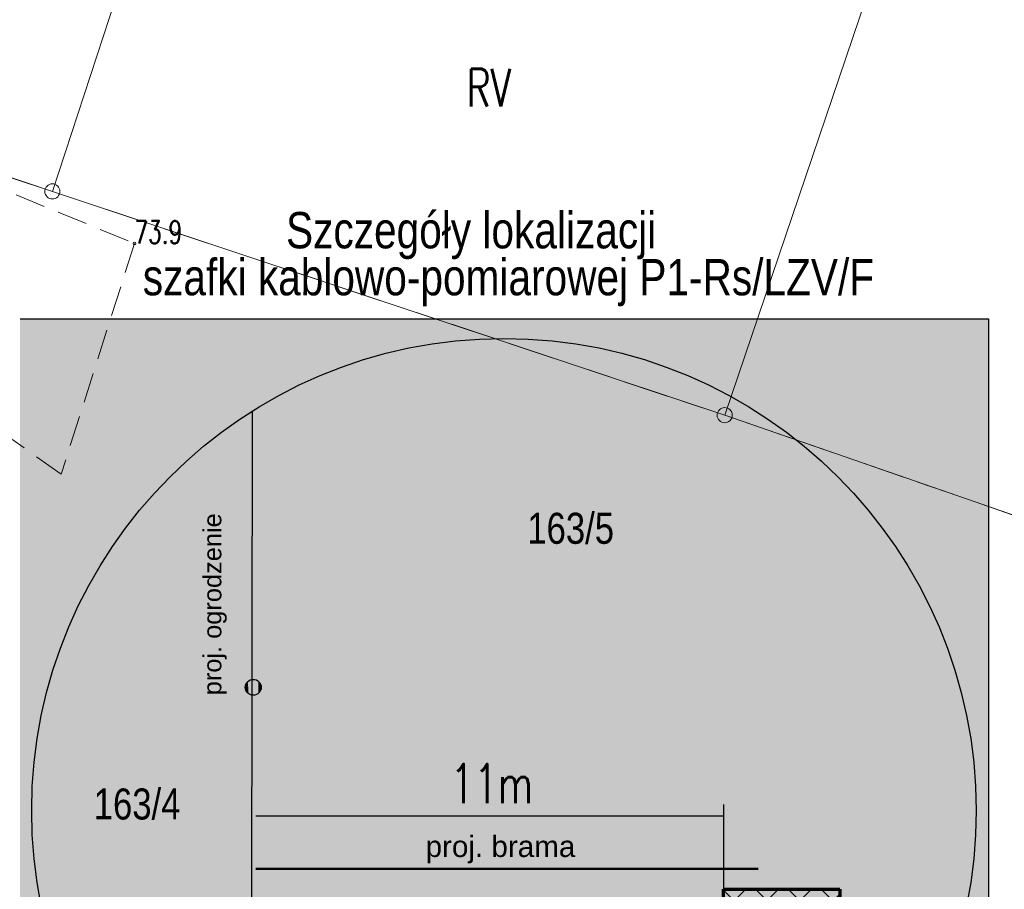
# Model space of a CAD drawing. Header units: metres. Extents: x 6578771 to 6579176, y 5823446 to 5823990.
# Tile 8 of 13: x 6579009 to 6579041, y 5823810 to 5823839. Entities that reach past the tile are written whole.
import ezdxf
from ezdxf.enums import TextEntityAlignment as Align

# ---------------------------------------------------------------- set-up
doc = ezdxf.new("R2010")
doc.units = ezdxf.units.M
doc.header["$MEASUREMENT"] = 0
for name, pattern in [('1_OTZK', [1.5, 1, -0.5]), ('AUSGEZOGEN', [0]), ('GDE', [0]), ('GUK', [2, 1.5, -0.5])]:
    doc.linetypes.add(name, pattern=pattern)
doc.layers.get('0').update_dxf_attribs({"color": 250, "linetype": 'CONTINUOUS', "lineweight": 100})
doc.layers.add('0_Tło', color=7, linetype='CONTINUOUS', true_color=0xffffff)
doc.layers.add('0_Tło_opis_szczeg', color=7, linetype='CONTINUOUS', true_color=0xffffff)
for name, color, linetype, lineweight in [('Dzialki', 7, 'GDE', 18), ('EUZOU_T_0_a', 3, 'CONTINUOUS', 25), ('Kontury', 3, 'GUK', 18), ('Numery_konturow', 3, 'CONTINUOUS', 13), ('OTR_T_1', 7, 'CONTINUOUS', 18), ('OTZ_L_1', 7, '1_OTZK', 18), ('Punkty', 7, 'CONTINUOUS', 18)]:
    doc.layers.add(name, color=color, linetype=linetype, lineweight=lineweight)
doc.layers.add('OBI opis_szczeg', color=10, linetype='CONTINUOUS')
doc.styles.add('Arial', font='arial.ttf')
doc.styles.add('Arial CE', font='arial.ttf')
doc.styles.get("Standard").update_dxf_attribs({"font": 'Simplex.SHX', "width": 0.75})
picture_1 = doc.add_image_def('image3.png', size_in_pixel=(3508, 4963))

# ---------------------------------------------------------------- blocks, each defined once
blk = doc.blocks.new('GRT')
at = {"linetype": 'Continuous'}
blk.add_circle((0, 0), 0.25, dxfattribs=at)
blk = doc.blocks.new('2_OTRN')
at = {"linetype": 'Continuous'}
blk.add_circle((0, 0), 0.045, dxfattribs=at)

msp = doc.modelspace()

# ---------------------------------------------------------------- hatches: boundary and pattern name
at = {"layer": '0_Tło_opis_szczeg'}
msp.add_hatch(color=256, dxfattribs=at).paths.add_polyline_path([(6579008.833, 5823795.954), (6579040.806, 5823795.954), (6579040.806, 5823795.954), (6579040.806, 5823828.825), (6579040.806, 5823828.825), (6579008.833, 5823828.825), (6579008.833, 5823828.825)])
at = {"layer": 'OBI opis_szczeg', "linetype": 'AUSGEZOGEN', "lineweight": 25}
h = msp.add_hatch(dxfattribs=at)
h.set_pattern_fill('MegaCAD_TYP1', color=144, scale=0.256, style=0)
h.set_pattern_definition([(45, (6578977.018, 5823771.5815), (-0.543058, 0.543058), [])])
h.paths.add_polyline_path([(6579035.898, 5823808.701), (6579035.898, 5823809.981), (6579032.058, 5823809.981), (6579032.058, 5823808.701)], flags=0)
h = msp.add_hatch(dxfattribs=at)
h.set_pattern_fill('MegaCAD_TYP1', color=144, scale=0.256, style=0)
h.set_pattern_definition([(45, (6578977.018, 5823771.5815), (-0.543058, 0.543058), [])])
h.paths.add_polyline_path([(6579035.898, 5823808.701), (6579035.898, 5823809.981), (6579032.058, 5823809.981), (6579032.058, 5823808.701)], flags=0)
h = msp.add_hatch(dxfattribs=at)
h.set_pattern_fill('MegaCAD_TYP1', color=144, scale=0.256, angle=-90, style=0)
h.set_pattern_definition([(-45, (6578977.018, 5823771.5815), (0.543058, 0.543058), [])])
h.paths.add_polyline_path([(6579032.058, 5823809.981), (6579032.058, 5823808.701), (6579035.898, 5823808.701), (6579035.898, 5823809.981)], flags=0)

# ---------------------------------------------------------------- linework, layer by layer
at = {"layer": '0_Tło'}
msp.add_lwpolyline([(6579008.833, 5823828.825), (6579040.806, 5823828.825), (6579040.806, 5823795.954), (6579008.833, 5823795.954)], dxfattribs=at)
at = {"layer": 'Dzialki'}
for p, q in [((6579061.42, 5823989.71), (6579009.9, 5823833.03)), ((6579032.1, 5823825.64), (6579085.42, 5823983.03)), ((6579009.9, 5823833.03), (6578993.93, 5823838.35)), ((6579009.9, 5823833.03), (6579032.1, 5823825.64)), ((6579070.13, 5823812.46), (6579032.1, 5823825.64))]:
    msp.add_line(p, q, dxfattribs=at)
at = {"layer": 'Kontury'}
for p, q in [((6579009.9, 5823833.03), (6578993.93, 5823838.35)), ((6579032.1, 5823825.64), (6579009.9, 5823833.03)), ((6579070.13, 5823812.46), (6579032.1, 5823825.64))]:
    msp.add_line(p, q, dxfattribs=at)
at = {"layer": 'OBI opis_szczeg', "color": 250}
msp.add_line((6579016.491, 5823808.763, 0.225), (6579016.512, 5823825.784, 0.225), dxfattribs=at)
at = {"layer": 'OBI opis_szczeg', "color": 253}
msp.add_line((6579032.058, 5823812.777), (6579032.058, 5823809.981), dxfattribs=at)
at = {"layer": 'OBI opis_szczeg'}
msp.add_line((6579032.058, 5823812.401), (6579016.616, 5823812.401), dxfattribs=at)
at = {"layer": 'OBI opis_szczeg', "color": 250, "lineweight": 50}
msp.add_line((6579016.62, 5823810.662), (6579033.207, 5823810.662), dxfattribs=at)
at = {"layer": 'OBI opis_szczeg', "color": 144, "linetype": 'AUSGEZOGEN', "lineweight": 70, "true_color": 0x007299}
for p, q in [((6579032.058, 5823808.701), (6579032.058, 5823809.981)), ((6579032.058, 5823809.981), (6579035.898, 5823809.981)), ((6579035.898, 5823809.981), (6579035.898, 5823808.701))]:
    msp.add_line(p, q, dxfattribs=at)
at = {"layer": 'OBI opis_szczeg', "color": 250}
for centre, radius in [((6579024.81, 5823812.583), 15.592), ((6579016.533, 5823816.652, 0.225), 0.263)]:
    msp.add_circle(centre, radius, dxfattribs=at)
at = {"layer": 'OBI opis_szczeg', "color": 250, "lineweight": 0}
for points in [[(6579016.45, 5823816.403, 0.225), (6579016.439, 5823816.898, 0.225), (6579016.45, 5823816.901, 0.225)], [(6579016.46, 5823816.4, 0.225), (6579016.45, 5823816.901, 0.225), (6579016.46, 5823816.905, 0.225)], [(6579016.45, 5823816.403, 0.225), (6579016.45, 5823816.901, 0.225), (6579016.46, 5823816.4, 0.225)], [(6579016.471, 5823816.397, 0.225), (6579016.46, 5823816.905, 0.225), (6579016.471, 5823816.908, 0.225)], [(6579016.46, 5823816.4, 0.225), (6579016.46, 5823816.905, 0.225), (6579016.471, 5823816.397, 0.225)], [(6579016.482, 5823816.394, 0.225), (6579016.471, 5823816.908, 0.225), (6579016.482, 5823816.91, 0.225)], [(6579016.471, 5823816.397, 0.225), (6579016.471, 5823816.908, 0.225), (6579016.482, 5823816.394, 0.225)], [(6579016.493, 5823816.392, 0.225), (6579016.482, 5823816.91, 0.225), (6579016.493, 5823816.912, 0.225)], [(6579016.482, 5823816.394, 0.225), (6579016.482, 5823816.91, 0.225), (6579016.493, 5823816.392, 0.225)], [(6579016.505, 5823816.391, 0.225), (6579016.493, 5823816.912, 0.225), (6579016.505, 5823816.913, 0.225)], [(6579016.493, 5823816.392, 0.225), (6579016.493, 5823816.912, 0.225), (6579016.505, 5823816.391, 0.225)], [(6579016.516, 5823816.39, 0.225), (6579016.505, 5823816.913, 0.225), (6579016.516, 5823816.914, 0.225)], [(6579016.505, 5823816.391, 0.225), (6579016.505, 5823816.913, 0.225), (6579016.516, 5823816.39, 0.225)], [(6579016.527, 5823816.389, 0.225), (6579016.516, 5823816.914, 0.225), (6579016.527, 5823816.915, 0.225)], [(6579016.516, 5823816.39, 0.225), (6579016.516, 5823816.914, 0.225), (6579016.527, 5823816.389, 0.225)], [(6579016.527, 5823816.389, 0.225), (6579016.527, 5823816.915, 0.225), (6579016.539, 5823816.389, 0.225)], [(6579016.539, 5823816.389, 0.225), (6579016.527, 5823816.915, 0.225), (6579016.539, 5823816.915, 0.225)], [(6579016.539, 5823816.389, 0.225), (6579016.539, 5823816.915, 0.225), (6579016.55, 5823816.39, 0.225)], [(6579016.55, 5823816.39, 0.225), (6579016.539, 5823816.915, 0.225), (6579016.55, 5823816.914, 0.225)], [(6579016.55, 5823816.39, 0.225), (6579016.55, 5823816.914, 0.225), (6579016.561, 5823816.391, 0.225)], [(6579016.561, 5823816.391, 0.225), (6579016.55, 5823816.914, 0.225), (6579016.561, 5823816.913, 0.225)], [(6579016.561, 5823816.391, 0.225), (6579016.561, 5823816.913, 0.225), (6579016.572, 5823816.392, 0.225)], [(6579016.572, 5823816.392, 0.225), (6579016.561, 5823816.913, 0.225), (6579016.572, 5823816.912, 0.225)], [(6579016.572, 5823816.392, 0.225), (6579016.572, 5823816.912, 0.225), (6579016.583, 5823816.394, 0.225)], [(6579016.583, 5823816.394, 0.225), (6579016.572, 5823816.912, 0.225), (6579016.583, 5823816.91, 0.225)], [(6579016.583, 5823816.394, 0.225), (6579016.583, 5823816.91, 0.225), (6579016.595, 5823816.397, 0.225)], [(6579016.595, 5823816.397, 0.225), (6579016.583, 5823816.91, 0.225), (6579016.595, 5823816.908, 0.225)], [(6579016.595, 5823816.397, 0.225), (6579016.595, 5823816.908, 0.225), (6579016.605, 5823816.4, 0.225)], [(6579016.605, 5823816.4, 0.225), (6579016.595, 5823816.908, 0.225), (6579016.605, 5823816.905, 0.225)], [(6579016.605, 5823816.4, 0.225), (6579016.605, 5823816.905, 0.225), (6579016.616, 5823816.403, 0.225)], [(6579016.616, 5823816.403, 0.225), (6579016.605, 5823816.905, 0.225), (6579016.616, 5823816.901, 0.225)], [(6579016.616, 5823816.403, 0.225), (6579016.616, 5823816.901, 0.225), (6579016.627, 5823816.407, 0.225)], [(6579016.627, 5823816.407, 0.225), (6579016.616, 5823816.901, 0.225), (6579016.627, 5823816.898, 0.225)], [(6579016.271, 5823816.63, 0.225), (6579016.27, 5823816.663, 0.225), (6579016.271, 5823816.675, 0.225)], [(6579016.27, 5823816.641, 0.225), (6579016.27, 5823816.652, 0.225), (6579016.27, 5823816.663, 0.225)], [(6579016.27, 5823816.641, 0.225), (6579016.27, 5823816.663, 0.225), (6579016.271, 5823816.63, 0.225)], [(6579016.272, 5823816.618, 0.225), (6579016.271, 5823816.675, 0.225), (6579016.272, 5823816.686, 0.225)], [(6579016.271, 5823816.63, 0.225), (6579016.271, 5823816.675, 0.225), (6579016.272, 5823816.618, 0.225)], [(6579016.274, 5823816.607, 0.225), (6579016.272, 5823816.686, 0.225), (6579016.274, 5823816.697, 0.225)], [(6579016.272, 5823816.618, 0.225), (6579016.272, 5823816.686, 0.225), (6579016.274, 5823816.607, 0.225)], [(6579016.276, 5823816.596, 0.225), (6579016.274, 5823816.697, 0.225), (6579016.276, 5823816.708, 0.225)], [(6579016.274, 5823816.607, 0.225), (6579016.274, 5823816.697, 0.225), (6579016.276, 5823816.596, 0.225)], [(6579016.279, 5823816.585, 0.225), (6579016.276, 5823816.708, 0.225), (6579016.279, 5823816.719, 0.225)], [(6579016.276, 5823816.596, 0.225), (6579016.276, 5823816.708, 0.225), (6579016.279, 5823816.585, 0.225)], [(6579016.282, 5823816.574, 0.225), (6579016.279, 5823816.719, 0.225), (6579016.282, 5823816.73, 0.225)], [(6579016.279, 5823816.585, 0.225), (6579016.279, 5823816.719, 0.225), (6579016.282, 5823816.574, 0.225)], [(6579016.286, 5823816.563, 0.225), (6579016.282, 5823816.73, 0.225), (6579016.286, 5823816.741, 0.225)], [(6579016.282, 5823816.574, 0.225), (6579016.282, 5823816.73, 0.225), (6579016.286, 5823816.563, 0.225)], [(6579016.29, 5823816.553, 0.225), (6579016.286, 5823816.741, 0.225), (6579016.29, 5823816.751, 0.225)], [(6579016.286, 5823816.563, 0.225), (6579016.286, 5823816.741, 0.225), (6579016.29, 5823816.553, 0.225)], [(6579016.294, 5823816.543, 0.225), (6579016.29, 5823816.751, 0.225), (6579016.294, 5823816.762, 0.225)], [(6579016.29, 5823816.553, 0.225), (6579016.29, 5823816.751, 0.225), (6579016.294, 5823816.543, 0.225)], [(6579016.299, 5823816.532, 0.225), (6579016.294, 5823816.762, 0.225), (6579016.299, 5823816.772, 0.225)], [(6579016.294, 5823816.543, 0.225), (6579016.294, 5823816.762, 0.225), (6579016.299, 5823816.532, 0.225)], [(6579016.304, 5823816.522, 0.225), (6579016.299, 5823816.772, 0.225), (6579016.304, 5823816.782, 0.225)], [(6579016.299, 5823816.532, 0.225), (6579016.299, 5823816.772, 0.225), (6579016.304, 5823816.522, 0.225)], [(6579016.31, 5823816.513, 0.225), (6579016.304, 5823816.782, 0.225), (6579016.31, 5823816.792, 0.225)], [(6579016.304, 5823816.522, 0.225), (6579016.304, 5823816.782, 0.225), (6579016.31, 5823816.513, 0.225)], [(6579016.316, 5823816.503, 0.225), (6579016.31, 5823816.792, 0.225), (6579016.316, 5823816.801, 0.225)], [(6579016.31, 5823816.513, 0.225), (6579016.31, 5823816.792, 0.225), (6579016.316, 5823816.503, 0.225)], [(6579016.323, 5823816.494, 0.225), (6579016.316, 5823816.801, 0.225), (6579016.323, 5823816.81, 0.225)], [(6579016.316, 5823816.503, 0.225), (6579016.316, 5823816.801, 0.225), (6579016.323, 5823816.494, 0.225)], [(6579016.33, 5823816.485, 0.225), (6579016.323, 5823816.81, 0.225), (6579016.33, 5823816.819, 0.225)], [(6579016.323, 5823816.494, 0.225), (6579016.323, 5823816.81, 0.225), (6579016.33, 5823816.485, 0.225)], [(6579016.337, 5823816.477, 0.225), (6579016.33, 5823816.819, 0.225), (6579016.337, 5823816.828, 0.225)], [(6579016.33, 5823816.485, 0.225), (6579016.33, 5823816.819, 0.225), (6579016.337, 5823816.477, 0.225)], [(6579016.345, 5823816.468, 0.225), (6579016.337, 5823816.828, 0.225), (6579016.345, 5823816.836, 0.225)], [(6579016.337, 5823816.477, 0.225), (6579016.337, 5823816.828, 0.225), (6579016.345, 5823816.468, 0.225)], [(6579016.353, 5823816.46, 0.225), (6579016.345, 5823816.836, 0.225), (6579016.353, 5823816.844, 0.225)], [(6579016.345, 5823816.468, 0.225), (6579016.345, 5823816.836, 0.225), (6579016.353, 5823816.46, 0.225)], [(6579016.362, 5823816.453, 0.225), (6579016.353, 5823816.844, 0.225), (6579016.362, 5823816.851, 0.225)], [(6579016.353, 5823816.46, 0.225), (6579016.353, 5823816.844, 0.225), (6579016.362, 5823816.453, 0.225)], [(6579016.37, 5823816.446, 0.225), (6579016.362, 5823816.851, 0.225), (6579016.37, 5823816.859, 0.225)], [(6579016.362, 5823816.453, 0.225), (6579016.362, 5823816.851, 0.225), (6579016.37, 5823816.446, 0.225)], [(6579016.379, 5823816.439, 0.225), (6579016.37, 5823816.859, 0.225), (6579016.379, 5823816.865, 0.225)], [(6579016.37, 5823816.446, 0.225), (6579016.37, 5823816.859, 0.225), (6579016.379, 5823816.439, 0.225)], [(6579016.389, 5823816.433, 0.225), (6579016.379, 5823816.865, 0.225), (6579016.389, 5823816.872, 0.225)], [(6579016.379, 5823816.439, 0.225), (6579016.379, 5823816.865, 0.225), (6579016.389, 5823816.433, 0.225)], [(6579016.398, 5823816.427, 0.225), (6579016.389, 5823816.872, 0.225), (6579016.398, 5823816.878, 0.225)], [(6579016.389, 5823816.433, 0.225), (6579016.389, 5823816.872, 0.225), (6579016.398, 5823816.427, 0.225)], [(6579016.408, 5823816.421, 0.225), (6579016.398, 5823816.878, 0.225), (6579016.408, 5823816.883, 0.225)], [(6579016.398, 5823816.427, 0.225), (6579016.398, 5823816.878, 0.225), (6579016.408, 5823816.421, 0.225)], [(6579016.418, 5823816.416, 0.225), (6579016.408, 5823816.883, 0.225), (6579016.418, 5823816.889, 0.225)], [(6579016.408, 5823816.421, 0.225), (6579016.408, 5823816.883, 0.225), (6579016.418, 5823816.416, 0.225)], [(6579016.428, 5823816.411, 0.225), (6579016.418, 5823816.889, 0.225), (6579016.428, 5823816.893, 0.225)], [(6579016.418, 5823816.416, 0.225), (6579016.418, 5823816.889, 0.225), (6579016.428, 5823816.411, 0.225)], [(6579016.439, 5823816.407, 0.225), (6579016.428, 5823816.893, 0.225), (6579016.439, 5823816.898, 0.225)], [(6579016.428, 5823816.411, 0.225), (6579016.428, 5823816.893, 0.225), (6579016.439, 5823816.407, 0.225)], [(6579016.439, 5823816.407, 0.225), (6579016.439, 5823816.898, 0.225), (6579016.45, 5823816.403, 0.225)], [(6579016.627, 5823816.407, 0.225), (6579016.627, 5823816.898, 0.225), (6579016.637, 5823816.411, 0.225)], [(6579016.637, 5823816.411, 0.225), (6579016.627, 5823816.898, 0.225), (6579016.637, 5823816.893, 0.225)], [(6579016.637, 5823816.411, 0.225), (6579016.637, 5823816.893, 0.225), (6579016.648, 5823816.416, 0.225)], [(6579016.648, 5823816.416, 0.225), (6579016.637, 5823816.893, 0.225), (6579016.648, 5823816.889, 0.225)], [(6579016.648, 5823816.416, 0.225), (6579016.648, 5823816.889, 0.225), (6579016.658, 5823816.421, 0.225)], [(6579016.658, 5823816.421, 0.225), (6579016.648, 5823816.889, 0.225), (6579016.658, 5823816.883, 0.225)], [(6579016.658, 5823816.421, 0.225), (6579016.658, 5823816.883, 0.225), (6579016.668, 5823816.427, 0.225)], [(6579016.668, 5823816.427, 0.225), (6579016.658, 5823816.883, 0.225), (6579016.668, 5823816.878, 0.225)], [(6579016.668, 5823816.427, 0.225), (6579016.668, 5823816.878, 0.225), (6579016.677, 5823816.433, 0.225)], [(6579016.677, 5823816.433, 0.225), (6579016.668, 5823816.878, 0.225), (6579016.677, 5823816.872, 0.225)], [(6579016.677, 5823816.433, 0.225), (6579016.677, 5823816.872, 0.225), (6579016.686, 5823816.439, 0.225)], [(6579016.686, 5823816.439, 0.225), (6579016.677, 5823816.872, 0.225), (6579016.686, 5823816.865, 0.225)], [(6579016.686, 5823816.439, 0.225), (6579016.686, 5823816.865, 0.225), (6579016.695, 5823816.446, 0.225)], [(6579016.695, 5823816.446, 0.225), (6579016.686, 5823816.865, 0.225), (6579016.695, 5823816.859, 0.225)], [(6579016.695, 5823816.446, 0.225), (6579016.695, 5823816.859, 0.225), (6579016.704, 5823816.453, 0.225)], [(6579016.704, 5823816.453, 0.225), (6579016.695, 5823816.859, 0.225), (6579016.704, 5823816.851, 0.225)], [(6579016.704, 5823816.453, 0.225), (6579016.704, 5823816.851, 0.225), (6579016.713, 5823816.46, 0.225)], [(6579016.713, 5823816.46, 0.225), (6579016.704, 5823816.851, 0.225), (6579016.713, 5823816.844, 0.225)], [(6579016.713, 5823816.46, 0.225), (6579016.713, 5823816.844, 0.225), (6579016.721, 5823816.468, 0.225)], [(6579016.721, 5823816.468, 0.225), (6579016.713, 5823816.844, 0.225), (6579016.721, 5823816.836, 0.225)], [(6579016.721, 5823816.468, 0.225), (6579016.721, 5823816.836, 0.225), (6579016.728, 5823816.477, 0.225)], [(6579016.728, 5823816.477, 0.225), (6579016.721, 5823816.836, 0.225), (6579016.728, 5823816.828, 0.225)], [(6579016.728, 5823816.477, 0.225), (6579016.728, 5823816.828, 0.225), (6579016.736, 5823816.485, 0.225)], [(6579016.736, 5823816.485, 0.225), (6579016.728, 5823816.828, 0.225), (6579016.736, 5823816.819, 0.225)], [(6579016.736, 5823816.485, 0.225), (6579016.736, 5823816.819, 0.225), (6579016.743, 5823816.494, 0.225)], [(6579016.743, 5823816.494, 0.225), (6579016.736, 5823816.819, 0.225), (6579016.743, 5823816.81, 0.225)], [(6579016.743, 5823816.494, 0.225), (6579016.743, 5823816.81, 0.225), (6579016.749, 5823816.503, 0.225)], [(6579016.749, 5823816.503, 0.225), (6579016.743, 5823816.81, 0.225), (6579016.749, 5823816.801, 0.225)], [(6579016.749, 5823816.503, 0.225), (6579016.749, 5823816.801, 0.225), (6579016.756, 5823816.513, 0.225)], [(6579016.756, 5823816.513, 0.225), (6579016.749, 5823816.801, 0.225), (6579016.756, 5823816.792, 0.225)], [(6579016.756, 5823816.513, 0.225), (6579016.756, 5823816.792, 0.225), (6579016.761, 5823816.522, 0.225)], [(6579016.761, 5823816.522, 0.225), (6579016.756, 5823816.792, 0.225), (6579016.761, 5823816.782, 0.225)], [(6579016.761, 5823816.522, 0.225), (6579016.761, 5823816.782, 0.225), (6579016.767, 5823816.532, 0.225)], [(6579016.767, 5823816.532, 0.225), (6579016.761, 5823816.782, 0.225), (6579016.767, 5823816.772, 0.225)], [(6579016.767, 5823816.532, 0.225), (6579016.767, 5823816.772, 0.225), (6579016.772, 5823816.543, 0.225)], [(6579016.772, 5823816.543, 0.225), (6579016.767, 5823816.772, 0.225), (6579016.772, 5823816.762, 0.225)], [(6579016.772, 5823816.543, 0.225), (6579016.772, 5823816.762, 0.225), (6579016.776, 5823816.553, 0.225)], [(6579016.776, 5823816.553, 0.225), (6579016.772, 5823816.762, 0.225), (6579016.776, 5823816.751, 0.225)], [(6579016.776, 5823816.553, 0.225), (6579016.776, 5823816.751, 0.225), (6579016.78, 5823816.563, 0.225)], [(6579016.78, 5823816.563, 0.225), (6579016.776, 5823816.751, 0.225), (6579016.78, 5823816.741, 0.225)], [(6579016.78, 5823816.563, 0.225), (6579016.78, 5823816.741, 0.225), (6579016.784, 5823816.574, 0.225)], [(6579016.784, 5823816.574, 0.225), (6579016.78, 5823816.741, 0.225), (6579016.784, 5823816.73, 0.225)], [(6579016.784, 5823816.574, 0.225), (6579016.784, 5823816.73, 0.225), (6579016.787, 5823816.585, 0.225)], [(6579016.787, 5823816.585, 0.225), (6579016.784, 5823816.73, 0.225), (6579016.787, 5823816.719, 0.225)], [(6579016.787, 5823816.585, 0.225), (6579016.787, 5823816.719, 0.225), (6579016.79, 5823816.596, 0.225)], [(6579016.79, 5823816.596, 0.225), (6579016.787, 5823816.719, 0.225), (6579016.79, 5823816.708, 0.225)], [(6579016.79, 5823816.596, 0.225), (6579016.79, 5823816.708, 0.225), (6579016.792, 5823816.607, 0.225)], [(6579016.792, 5823816.607, 0.225), (6579016.79, 5823816.708, 0.225), (6579016.792, 5823816.697, 0.225)], [(6579016.792, 5823816.607, 0.225), (6579016.792, 5823816.697, 0.225), (6579016.793, 5823816.618, 0.225)], [(6579016.793, 5823816.618, 0.225), (6579016.792, 5823816.697, 0.225), (6579016.793, 5823816.686, 0.225)], [(6579016.793, 5823816.618, 0.225), (6579016.793, 5823816.686, 0.225), (6579016.795, 5823816.63, 0.225)], [(6579016.795, 5823816.63, 0.225), (6579016.793, 5823816.686, 0.225), (6579016.795, 5823816.675, 0.225)], [(6579016.795, 5823816.63, 0.225), (6579016.795, 5823816.675, 0.225), (6579016.795, 5823816.641, 0.225)], [(6579016.795, 5823816.641, 0.225), (6579016.795, 5823816.675, 0.225), (6579016.795, 5823816.663, 0.225)], [(6579016.795, 5823816.641, 0.225), (6579016.795, 5823816.663, 0.225), (6579016.796, 5823816.652, 0.225)]]:
    msp.add_solid(points, dxfattribs=at)
at = {"layer": 'OBI opis_szczeg'}
for points in [[(6579016.616, 5823812.401), (6579018.116, 5823812.651), (6579018.116, 5823812.151)], [(6579032.058, 5823812.401), (6579030.558, 5823812.651), (6579030.558, 5823812.151)]]:
    msp.add_solid(points, dxfattribs=at)
at = {"layer": 'OTZ_L_1', "linetype": '1_OTZK'}
for p, q in [((6578993.45, 5823839.2), (6579012.61, 5823831.31)), ((6579012.61, 5823831.31), (6579010.19, 5823823.69)), ((6579010.19, 5823823.69), (6578999.88, 5823830.98))]:
    msp.add_line(p, q, dxfattribs=at)

# ---------------------------------------------------------------- block references
at = {"layer": 'OTR_T_1'}
msp.add_blockref('2_OTRN', (6579012.61, 5823831.31), dxfattribs=at)
at = {"layer": 'Punkty'}
for p in [(6579009.9, 5823833.03), (6579032.1, 5823825.64)]:
    msp.add_blockref('GRT', p, dxfattribs=at)

# ---------------------------------------------------------------- texts
at = {"layer": 'EUZOU_T_0_a', "lineweight": 13, "width": 0.7}
msp.add_text('RV', height=1.25, dxfattribs=at).set_placement((6579023.581, 5823837.082), align=Align.TOP_LEFT)
at = {"layer": 'Numery_konturow', "width": 0.7}
msp.add_text('RV', height=1.25, dxfattribs=at).set_placement((6579023.581, 5823837.082), align=Align.TOP_LEFT)
at = {"layer": 'OBI opis_szczeg', "color": 250, "style": 'Arial CE', "width": 0.8}
for s, p in [('Szczegóły lokalizacji', (6579017.616, 5823831.149, 2.45)), ('szafki kablowo-pomiarowej P1-Rs/LZV/F', (6579012.886, 5823829.599, 2.45))]:
    msp.add_text(s, height=1.2, dxfattribs=at).set_placement(p)
at = {"layer": 'OBI opis_szczeg', "color": 250, "style": 'Arial'}
msp.add_text('proj. ogrodzenie', height=0.6, rotation=90, dxfattribs=at).set_placement((6579015.254, 5823819.395, 0.225), align=Align.MIDDLE)
at = {"layer": 'OBI opis_szczeg', "color": 250, "style": 'Arial', "width": 0.8}
for s, p in [('163/5', (6579027.014, 5823821.924)), ('163/4', (6579012.698, 5823812.819))]:
    msp.add_text(s, height=1.024, dxfattribs=at).set_placement(p, align=Align.MIDDLE)
at = {"layer": 'OBI opis_szczeg', "linetype": 'Continuous', "width": 0.7}
msp.add_text('11m', height=1.3, dxfattribs=at).set_placement((6579023.047, 5823812.822))
at = {"layer": 'OBI opis_szczeg', "color": 250, "style": 'Arial'}
msp.add_text('proj. brama ', height=0.7, dxfattribs=at).set_placement((6579024.832, 5823811.312, 0.225), align=Align.MIDDLE)
at = {"layer": 'OTR_T_1', "lineweight": 9, "width": 0.7}
msp.add_text('73.9', height=0.75, dxfattribs=at).set_placement((6579012.61, 5823831.31))

# ---------------------------------------------------------------- pictures from other files: only their frames are drawn
at = {"layer": '0_Tło'}
image = msp.add_image(picture_1, insert=(6578896.619, 5823718.877), size_in_units=(148.5, 210.093), dxfattribs=at)
image.dxf.v_pixel = (-1.6e-07, 0.0423318)
image.dxf.flags = 14

doc.saveas('drawing.dxf')
